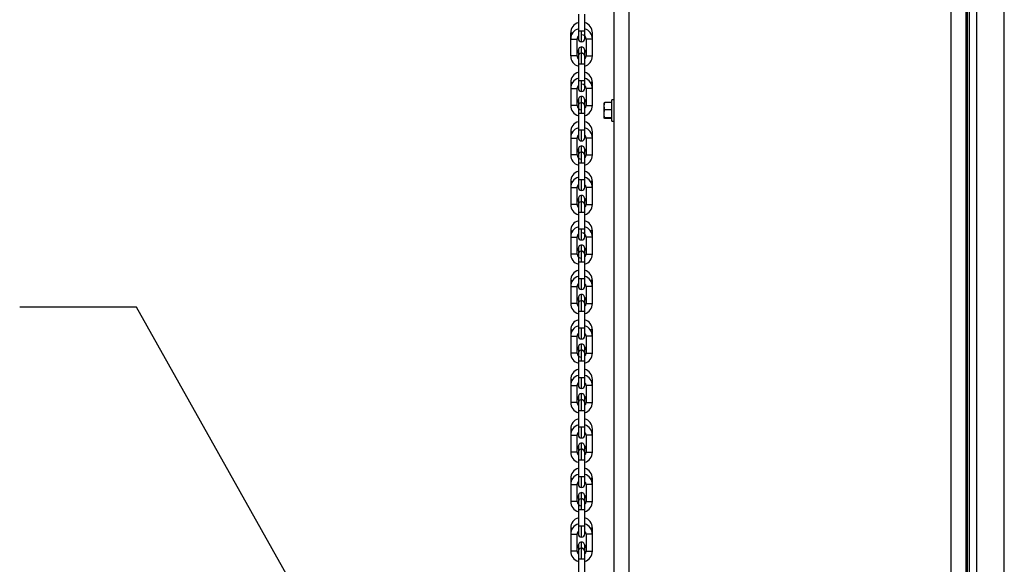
# Model space of a CAD drawing. Header units: inches. Extents: x 170 to 288, y 234 to 248.
# Tile 28 of 192: x 177.344 to 178.152, y 242.917 to 243.364. Entities that reach past the tile are written whole.
import ezdxf

# ---------------------------------------------------------------- set-up
doc = ezdxf.new("R2010")
doc.units = ezdxf.units.IN
doc.header["$LTSCALE"] = 0.25
doc.header["$MEASUREMENT"] = 0
doc.layers.add('ANNOTATIONS', color=1, linetype='Continuous')
doc.layers.add('SLIM E GUIDE MOTOR LH', color=7, linetype='Continuous')
doc.styles.add('ROMANS', font='Romans', dxfattribs={"height": 0.09375})
doc.styles.get("Standard").update_dxf_attribs({"font": 'romans.shx'})
doc.dimstyles.get("Standard").update_dxf_attribs({"dimscale": 60, "dimtxt": 0.0833, "dimasz": 0.0833, "dimexe": 0.0833, "dimexo": 0.04, "dimgap": 0.09, "dimtad": 0, "dimtih": 1, "dimtoh": 1, "dimdec": 4, "dimzin": 1, "dimdsep": 46, "dimlunit": 4, "dimtxsty": 'Standard', "dimcen": 0.09, "dimclrt": 150, "dimadec": 4, "dimazin": 2, "dimtfac": 1, "dimtdec": 0, "dimtofl": 0, "dimtmove": 0, "dimatfit": 3, "dimfxl": 1, "dimtolj": 1, "dimtzin": 0, "dimlwd": -1, "dimlwe": -1, "dimarcsym": 1})

msp = doc.modelspace()

# ---------------------------------------------------------------- linework, layer by layer
at = {"layer": 'SLIM E GUIDE MOTOR LH'}
for p, q in [((178.1519, 240.41151), (178.1519, 244.18872)), ((178.10812, 244.18111), (178.10812, 240.14778)), ((178.12042, 244.18111), (178.12042, 240.13944)), ((178.12057, 241.85683), (178.12057, 244.18111)), ((178.12169, 241.85683), (178.12169, 244.18111)), ((178.12327, 241.85683), (178.12327, 244.18111)), ((178.12332, 241.85683), (178.12332, 244.18111)), ((178.12945, 241.85609), (178.12945, 244.18111)), ((177.83142, 243.64778), (177.83142, 242.21778)), ((177.84372, 243.64778), (177.84372, 242.21778)), ((177.80224, 243.36848), (177.80224, 243.35457)), ((177.80749, 243.35457), (177.80749, 243.36848)), ((177.79594, 243.35315), (177.79594, 243.34815)), ((177.80224, 243.35457), (177.80224, 243.3484)), ((177.80749, 243.3484), (177.80749, 243.35457)), ((177.81379, 243.33424), (177.81379, 243.35315)), ((177.79594, 243.34815), (177.79594, 243.33424)), ((177.80119, 243.33424), (177.80119, 243.34815)), ((177.80854, 243.34815), (177.80854, 243.33424)), ((177.80487, 243.33652), (177.80487, 243.34161)), ((177.80487, 243.32782), (177.80487, 243.33661)), ((177.80749, 243.33899), (177.80749, 243.33907)), ((177.80749, 243.33449), (177.80749, 243.33899)), ((177.80224, 243.33518), (177.80224, 243.32782)), ((177.80224, 243.32782), (177.80224, 243.31391)), ((177.80749, 243.32782), (177.80749, 243.33398)), ((177.80749, 243.31391), (177.80749, 243.32782)), ((177.79595, 243.31249), (177.79595, 243.30749)), ((177.79595, 243.31249), (177.79751, 243.31249)), ((177.80224, 243.31391), (177.80224, 243.30774)), ((177.80749, 243.30774), (177.80749, 243.31391)), ((177.81379, 243.29357), (177.81379, 243.31249)), ((177.79595, 243.30749), (177.79595, 243.29357)), ((177.80119, 243.29357), (177.80119, 243.30749)), ((177.80854, 243.30749), (177.80854, 243.29357)), ((177.80487, 243.29586), (177.80487, 243.30095)), ((177.80487, 243.28715), (177.80487, 243.29595)), ((177.80749, 243.29833), (177.80749, 243.29841)), ((177.80749, 243.28715), (177.80749, 243.29833)), ((177.82398, 243.29599), (177.82342, 243.29567)), ((177.82342, 243.28322), (177.82342, 243.29569)), ((177.82975, 243.29599), (177.82398, 243.29599)), ((177.83142, 243.29811), (177.82975, 243.29811)), ((177.82975, 243.28078), (177.82975, 243.29811)), ((177.80224, 243.29336), (177.80224, 243.28715)), ((177.80224, 243.28715), (177.80225, 243.27324)), ((177.80749, 243.27324), (177.80749, 243.28715)), ((177.82398, 243.29009), (177.82342, 243.29304)), ((177.82975, 243.29009), (177.82398, 243.29009)), ((177.82398, 243.2829), (177.82342, 243.28322)), ((177.82975, 243.28354), (177.82398, 243.28354)), ((177.82975, 243.2829), (177.82398, 243.2829)), ((177.82975, 243.28078), (177.83142, 243.28078)), ((177.79595, 243.27183), (177.79595, 243.26682)), ((177.80225, 243.27324), (177.80225, 243.26708)), ((177.80749, 243.26708), (177.80749, 243.27324)), ((177.81379, 243.26682), (177.81379, 243.27183)), ((177.79595, 243.26682), (177.79595, 243.25291)), ((177.8012, 243.25291), (177.8012, 243.26682)), ((177.80854, 243.26682), (177.80854, 243.25291)), ((177.81379, 243.25291), (177.81379, 243.26682)), ((177.80487, 243.24649), (177.80487, 243.26029)), ((177.80749, 243.25775), (177.80749, 243.25767)), ((177.80749, 243.24649), (177.80749, 243.2572)), ((177.80225, 243.2527), (177.80225, 243.23258)), ((177.80749, 243.23258), (177.80749, 243.24649)), ((177.79595, 243.23117), (177.79595, 243.22616)), ((177.79595, 243.23117), (177.79751, 243.23117)), ((177.80749, 243.23258), (177.80487, 243.23258)), ((177.80749, 243.22641), (177.80749, 243.23258)), ((177.81379, 243.22616), (177.81379, 243.23117)), ((177.79595, 243.22616), (177.79595, 243.21225)), ((177.8012, 243.21225), (177.8012, 243.22616)), ((177.80854, 243.22616), (177.80854, 243.21225)), ((177.81379, 243.21225), (177.81379, 243.22616)), ((177.80487, 243.21466), (177.80487, 243.21963)), ((177.80487, 243.20583), (177.80487, 243.21462)), ((177.80749, 243.21709), (177.80749, 243.217)), ((177.8075, 243.20583), (177.8075, 243.2152)), ((177.8075, 243.19192), (177.8075, 243.20583)), ((177.79595, 243.19051), (177.79595, 243.1855)), ((177.79595, 243.19051), (177.79751, 243.19051)), ((177.80487, 243.19192), (177.80225, 243.19192)), ((177.80487, 243.18313), (177.80487, 243.19192)), ((177.8075, 243.18575), (177.8075, 243.19192)), ((177.81379, 243.1855), (177.81379, 243.19051)), ((177.79595, 243.1855), (177.79595, 243.17159)), ((177.8012, 243.17159), (177.8012, 243.1855)), ((177.80855, 243.1855), (177.80855, 243.17159)), ((177.81379, 243.17159), (177.81379, 243.1855)), ((177.80225, 243.17634), (177.80225, 243.17017)), ((177.80487, 243.17388), (177.80487, 243.17897)), ((177.80487, 243.16517), (177.80487, 243.17396)), ((177.8075, 243.17634), (177.80749, 243.17643)), ((177.8075, 243.16517), (177.8075, 243.1736)), ((177.80487, 243.16517), (177.8075, 243.16517)), ((177.8075, 243.15126), (177.8075, 243.16517)), ((177.79595, 243.14984), (177.79595, 243.14484)), ((177.79595, 243.14984), (177.79751, 243.14984)), ((177.80673, 243.15126), (177.80225, 243.15126)), ((177.80487, 243.14247), (177.80487, 243.15126)), ((177.8075, 243.14509), (177.8075, 243.15126)), ((177.8138, 243.14484), (177.8138, 243.14984)), ((177.79595, 243.14484), (177.79595, 243.13093)), ((177.8012, 243.13093), (177.8012, 243.14484)), ((177.80855, 243.14484), (177.80855, 243.13093)), ((177.8138, 243.13093), (177.8138, 243.14484)), ((177.80225, 243.13568), (177.80225, 243.12841)), ((177.80487, 243.12451), (177.80487, 243.13831)), ((177.8075, 243.13568), (177.80749, 243.13577)), ((177.8075, 243.12451), (177.8075, 243.13187)), ((177.80225, 243.12451), (177.80487, 243.12451)), ((177.8075, 243.1106), (177.8075, 243.12451)), ((177.79595, 243.10918), (177.79595, 243.10418)), ((177.80487, 243.10181), (177.80487, 243.1106)), ((177.8075, 243.10443), (177.8075, 243.1106)), ((177.8138, 243.10418), (177.8138, 243.10918)), ((177.79595, 243.10418), (177.79595, 243.09027)), ((177.8012, 243.09027), (177.8012, 243.10418)), ((177.80855, 243.10418), (177.80855, 243.09027)), ((177.8138, 243.09027), (177.8138, 243.10418)), ((177.80487, 243.09268), (177.80487, 243.09764)), ((177.8075, 243.0951), (177.8075, 243.09502)), ((177.80487, 243.08385), (177.80487, 243.09264)), ((177.8075, 243.08385), (177.8075, 243.09006)), ((177.80225, 243.08385), (177.80588, 243.08385)), ((177.8075, 243.06994), (177.8075, 243.08385)), ((177.79595, 243.06852), (177.79595, 243.06352)), ((177.80487, 243.06114), (177.80487, 243.06994)), ((177.8075, 243.06377), (177.8075, 243.06994)), ((177.8138, 243.06352), (177.8138, 243.06852)), ((177.79595, 243.06352), (177.79595, 243.04961)), ((177.8012, 243.04961), (177.8012, 243.06352)), ((177.80855, 243.06352), (177.80855, 243.04961)), ((177.8138, 243.04961), (177.8138, 243.06352)), ((177.80487, 243.05202), (177.80487, 243.05698)), ((177.8075, 243.05444), (177.8075, 243.05436)), ((177.80487, 243.04319), (177.80487, 243.05198)), ((177.8075, 243.02928), (177.8075, 243.04939)), ((177.80225, 243.04319), (177.80673, 243.04319)), ((177.80487, 243.02048), (177.80487, 243.02928)), ((177.8075, 243.02928), (177.80487, 243.02928)), ((177.79595, 243.02786), (177.79595, 243.02286)), ((177.79595, 243.02786), (177.79751, 243.02786)), ((177.79595, 243.02286), (177.79595, 243.00894)), ((177.8012, 243.00894), (177.8012, 243.02286)), ((177.80855, 243.02286), (177.80855, 243.00894)), ((177.8138, 243.02286), (177.8138, 243.02786)), ((177.8138, 243.00894), (177.8138, 243.02286)), ((177.80487, 243.00252), (177.80487, 243.01565)), ((177.8075, 243.01378), (177.8075, 243.0137)), ((177.80225, 243.00252), (177.80225, 242.98292)), ((177.80302, 243.00252), (177.8075, 243.00252)), ((177.80487, 242.98861), (177.80225, 242.98861)), ((177.80487, 242.97982), (177.80487, 242.98861)), ((177.79595, 242.9872), (177.79595, 242.98219)), ((177.79595, 242.9872), (177.79751, 242.9872)), ((177.79595, 242.98219), (177.79595, 242.96828)), ((177.8012, 242.96828), (177.8012, 242.98219)), ((177.80855, 242.98219), (177.80855, 242.96828)), ((177.8138, 242.98219), (177.8138, 242.9872)), ((177.8138, 242.96828), (177.8138, 242.98219)), ((177.8075, 242.97312), (177.8075, 242.97304)), ((177.8075, 242.96687), (177.8075, 242.97304)), ((177.80487, 242.96186), (177.80487, 242.97066)), ((177.8075, 242.94559), (177.8075, 242.96622)), ((177.80225, 242.96186), (177.80225, 242.94178)), ((177.80487, 242.96186), (177.8075, 242.96186)), ((177.80588, 242.94795), (177.80225, 242.94795)), ((177.80487, 242.93916), (177.80487, 242.94795)), ((177.79595, 242.94654), (177.79595, 242.92762)), ((177.79595, 242.94654), (177.79751, 242.94654)), ((177.8012, 242.92762), (177.8012, 242.94153)), ((177.80855, 242.94153), (177.80855, 242.92762)), ((177.8138, 242.94153), (177.8138, 242.94654)), ((177.8138, 242.92762), (177.8138, 242.94153)), ((177.80225, 242.93237), (177.80225, 242.9212)), ((177.8075, 242.93237), (177.8075, 242.93246)), ((177.8075, 242.92788), (177.8075, 242.93237)), ((177.80487, 242.9212), (177.80487, 242.92999)), ((177.8075, 242.9251), (177.8075, 242.92737)), ((177.8075, 242.90493), (177.8075, 242.92463)), ((177.80225, 242.9212), (177.80225, 242.90729)), ((177.80225, 242.9212), (177.80487, 242.9212))]:
    msp.add_line(p, q, dxfattribs=at)
at = {"layer": 'SLIM E GUIDE MOTOR LH', "flags": 128}
for points in [[(177.79594, 243.35315), (177.79614, 243.35315), (177.79751, 243.35315)], [(177.80487, 243.35457), (177.80386, 243.35457), (177.80301, 243.35457), (177.80224, 243.35457)], [(177.80487, 243.34577), (177.80487, 243.34835), (177.80487, 243.34968), (177.80487, 243.35457)], [(177.80749, 243.35457), (177.80587, 243.35457), (177.80487, 243.35457)], [(177.79594, 243.34815), (177.79614, 243.34815), (177.79857, 243.34815), (177.79957, 243.34815), (177.80099, 243.34815), (177.80119, 243.34815)], [(177.81379, 243.34815), (177.81217, 243.34815), (177.81117, 243.34815), (177.80931, 243.34815), (177.80874, 243.34815), (177.80854, 243.34815)], [(177.80224, 243.33899), (177.80224, 243.33625), (177.80224, 243.33518)], [(177.80487, 243.33661), (177.80587, 243.33641), (177.80671, 243.33586)], [(177.80119, 243.33424), (177.80099, 243.33424), (177.79857, 243.33424), (177.79756, 243.33424), (177.79594, 243.33424)], [(177.80224, 243.32782), (177.80386, 243.32782), (177.80487, 243.32782)], [(177.80487, 243.32782), (177.80672, 243.32782), (177.80729, 243.32782), (177.80749, 243.32782)], [(177.80854, 243.33424), (177.80874, 243.33424), (177.80931, 243.33424), (177.81117, 243.33424), (177.81217, 243.33424), (177.81379, 243.33424)], [(177.80487, 243.31391), (177.80386, 243.31391), (177.80224, 243.31391)], [(177.80487, 243.30511), (177.80487, 243.30659), (177.80487, 243.30769), (177.80487, 243.31391)], [(177.80749, 243.31391), (177.80729, 243.31391), (177.80672, 243.31391), (177.80487, 243.31391)], [(177.81379, 243.31249), (177.81359, 243.31249), (177.81302, 243.31249), (177.81223, 243.31249)], [(177.79595, 243.30749), (177.79671, 243.30749), (177.79757, 243.30749), (177.79857, 243.30749), (177.79957, 243.30749), (177.80119, 243.30749)], [(177.81379, 243.30749), (177.81302, 243.30749), (177.81217, 243.30749), (177.81016, 243.30749), (177.80931, 243.30749), (177.80854, 243.30749)], [(177.80224, 243.29833), (177.80224, 243.29452), (177.80224, 243.29336)], [(177.80487, 243.29595), (177.80587, 243.29575), (177.80671, 243.2952)], [(177.80119, 243.29357), (177.79957, 243.29357), (177.79857, 243.29357), (177.79757, 243.29357), (177.79671, 243.29357), (177.79595, 243.29357)], [(177.80224, 243.28715), (177.80244, 243.28715), (177.80301, 243.28715), (177.80487, 243.28715)], [(177.80487, 243.28715), (177.80587, 243.28715), (177.80749, 243.28715)], [(177.80854, 243.29357), (177.80931, 243.29357), (177.81016, 243.29357), (177.81217, 243.29357), (177.81302, 243.29357), (177.81379, 243.29357)], [(177.79595, 243.27183), (177.79615, 243.27183), (177.79671, 243.27183), (177.79751, 243.27183)], [(177.80487, 243.27324), (177.80301, 243.27324), (177.80244, 243.27324), (177.80225, 243.27324)], [(177.80487, 243.26445), (177.80487, 243.26512), (177.80487, 243.26593), (177.80487, 243.27324)], [(177.80749, 243.27324), (177.80587, 243.27324), (177.80487, 243.27324)], [(177.79595, 243.26682), (177.79757, 243.26682), (177.79857, 243.26682), (177.80043, 243.26682), (177.801, 243.26682), (177.8012, 243.26682)], [(177.81379, 243.26682), (177.81359, 243.26682), (177.81302, 243.26682), (177.81117, 243.26682), (177.81016, 243.26682), (177.80854, 243.26682)], [(177.80225, 243.25767), (177.80225, 243.25386), (177.80225, 243.2527)], [(177.80487, 243.25529), (177.80587, 243.25509), (177.80671, 243.25453)], [(177.80749, 243.2572), (177.80749, 243.25755), (177.80749, 243.25767)], [(177.8012, 243.25291), (177.801, 243.25291), (177.80043, 243.25291), (177.79857, 243.25291), (177.79757, 243.25291), (177.79595, 243.25291)], [(177.80225, 243.24649), (177.80301, 243.24649), (177.80387, 243.24649), (177.80587, 243.24649)], [(177.80587, 243.24649), (177.80673, 243.24649), (177.80749, 243.24649)], [(177.80854, 243.25291), (177.81016, 243.25291), (177.81117, 243.25291), (177.81302, 243.25291), (177.81359, 243.25291), (177.81379, 243.25291)], [(177.80225, 243.23258), (177.80225, 243.23138), (177.80225, 243.22641)], [(177.80487, 243.23258), (177.80387, 243.23258), (177.80225, 243.23258)], [(177.80487, 243.22379), (177.80487, 243.22396), (177.80487, 243.23258)], [(177.81379, 243.23117), (177.81359, 243.23117), (177.81223, 243.23117)], [(177.79595, 243.22616), (177.79958, 243.22616), (177.80043, 243.22616), (177.8012, 243.22616)], [(177.81379, 243.22616), (177.81117, 243.22616), (177.81017, 243.22616), (177.80854, 243.22616)], [(177.80225, 243.217), (177.80225, 243.21204), (177.80225, 243.21084)], [(177.80487, 243.21462), (177.80587, 243.21442), (177.80671, 243.21387)], [(177.8075, 243.2152), (177.80749, 243.21596), (177.80749, 243.217)], [(177.8012, 243.21225), (177.79757, 243.21225), (177.79672, 243.21225), (177.79595, 243.21225)], [(177.80225, 243.212), (177.80225, 243.21153), (177.80225, 243.21096)], [(177.80225, 243.21096), (177.80225, 243.19072), (177.80225, 243.18956), (177.80225, 243.18575)], [(177.80854, 243.21225), (177.81303, 243.21225), (177.81359, 243.21225), (177.81379, 243.21225)], [(177.80225, 243.20583), (177.80301, 243.20583), (177.80387, 243.20583), (177.8075, 243.20583)], [(177.8075, 243.19192), (177.80588, 243.19192), (177.80487, 243.19192)], [(177.81379, 243.19051), (177.81359, 243.19051), (177.81223, 243.19051)], [(177.79595, 243.1855), (177.79615, 243.1855), (177.801, 243.1855), (177.8012, 243.1855)], [(177.81379, 243.1855), (177.81217, 243.1855), (177.81117, 243.1855), (177.80855, 243.1855)], [(177.80487, 243.17396), (177.80588, 243.17376), (177.80671, 243.17321)], [(177.8075, 243.1736), (177.8075, 243.17454), (177.8075, 243.17634)], [(177.8012, 243.17159), (177.79857, 243.17159), (177.79757, 243.17159), (177.79595, 243.17159)], [(177.80225, 243.1703), (177.80225, 243.16953)], [(177.80225, 243.16953), (177.80225, 243.15006), (177.80225, 243.1489), (177.80225, 243.14509)], [(177.80855, 243.17159), (177.80875, 243.17159), (177.80931, 243.17159), (177.81379, 243.17159)], [(177.80225, 243.16517), (177.80387, 243.16517), (177.80487, 243.16517)], [(177.8075, 243.15126), (177.8073, 243.15126), (177.80673, 243.15126)], [(177.8138, 243.14984), (177.81303, 243.14984), (177.81223, 243.14984)], [(177.79595, 243.14484), (177.79672, 243.14484), (177.79757, 243.14484), (177.8012, 243.14484)], [(177.8138, 243.14484), (177.81303, 243.14484), (177.81218, 243.14484), (177.80855, 243.14484)], [(177.80487, 243.1333), (177.80588, 243.1331), (177.80671, 243.13255)], [(177.8075, 243.13187), (177.8075, 243.13294), (177.8075, 243.13568)], [(177.8012, 243.13093), (177.79958, 243.13093), (177.79857, 243.13093), (177.79595, 243.13093)], [(177.80225, 243.12887), (177.80225, 243.12794)], [(177.80225, 243.12794), (177.80225, 243.10824), (177.80225, 243.10717), (177.80225, 243.10443)], [(177.80855, 243.13093), (177.80932, 243.13093), (177.81017, 243.13093), (177.8138, 243.13093)], [(177.80487, 243.12451), (177.80588, 243.12451), (177.8075, 243.12451)], [(177.79595, 243.10918), (177.79615, 243.10918), (177.79672, 243.10918), (177.79751, 243.10918)], [(177.8075, 243.1106), (177.80302, 243.1106), (177.80245, 243.1106), (177.80225, 243.1106)], [(177.8138, 243.10918), (177.81303, 243.10918), (177.81223, 243.10918)], [(177.79595, 243.10418), (177.79757, 243.10418), (177.79857, 243.10418), (177.8012, 243.10418)], [(177.8138, 243.10418), (177.8136, 243.10418), (177.81303, 243.10418), (177.80855, 243.10418)], [(177.80225, 243.09502), (177.80225, 243.08727), (177.80225, 243.08621)], [(177.8075, 243.09006), (177.8075, 243.09121), (177.8075, 243.09502)], [(177.8012, 243.09027), (177.801, 243.09027), (177.80043, 243.09027), (177.79595, 243.09027)], [(177.80225, 243.08621), (177.80225, 243.06651), (177.80225, 243.06558)], [(177.80487, 243.09264), (177.80588, 243.09244), (177.80671, 243.09189)], [(177.80855, 243.09027), (177.81017, 243.09027), (177.81117, 243.09027), (177.8138, 243.09027)], [(177.80588, 243.08385), (177.80673, 243.08385), (177.8075, 243.08385)], [(177.79595, 243.06852), (177.79615, 243.06852), (177.79751, 243.06852)], [(177.8075, 243.06994), (177.80387, 243.06994), (177.80302, 243.06994), (177.80225, 243.06994)], [(177.79595, 243.06352), (177.79857, 243.06352), (177.79958, 243.06352), (177.8012, 243.06352)], [(177.80225, 243.06603), (177.80225, 243.06558), (177.80225, 243.06377)], [(177.8138, 243.06352), (177.81017, 243.06352), (177.80932, 243.06352), (177.80855, 243.06352)], [(177.80225, 243.05436), (177.80225, 243.04555), (177.80225, 243.04439)], [(177.8075, 243.04939), (177.8075, 243.05055), (177.8075, 243.05436)], [(177.8012, 243.04961), (177.79672, 243.04961), (177.79615, 243.04961), (177.79595, 243.04961)], [(177.80225, 243.04439), (177.80225, 243.02491), (177.80225, 243.02415)], [(177.80487, 243.05198), (177.80588, 243.05178), (177.80671, 243.05123)], [(177.80855, 243.04961), (177.81117, 243.04961), (177.81218, 243.04961), (177.8138, 243.04961)], [(177.80673, 243.04319), (177.8073, 243.04319), (177.8075, 243.04319)], [(177.80487, 243.02928), (177.80387, 243.02928), (177.80225, 243.02928)], [(177.8075, 243.02311), (177.8075, 243.02807), (177.8075, 243.02928)], [(177.79595, 243.02286), (177.79958, 243.02286), (177.80043, 243.02286), (177.8012, 243.02286)], [(177.80225, 243.02415), (177.80225, 243.02311)], [(177.8138, 243.02286), (177.81117, 243.02286), (177.81017, 243.02286), (177.80855, 243.02286)], [(177.80225, 243.0137), (177.80225, 243.00373), (177.80225, 243.00252)], [(177.80487, 243.01565), (177.80487, 243.01615), (177.80487, 243.01632)], [(177.8075, 243.00753), (177.8075, 243.00873), (177.8075, 243.0137)], [(177.8012, 243.00894), (177.79757, 243.00894), (177.79672, 243.00894), (177.79595, 243.00894)], [(177.80487, 243.01132), (177.80588, 243.01112), (177.80671, 243.01057)], [(177.8075, 243.00765), (177.8075, 243.00822), (177.8075, 243.00869)], [(177.8075, 242.98245), (177.8075, 242.98625), (177.8075, 242.98741), (177.8075, 243.00765)], [(177.80855, 243.00894), (177.81218, 243.00894), (177.81303, 243.00894), (177.8138, 243.00894)], [(177.80225, 243.00252), (177.80245, 243.00252), (177.80302, 243.00252)], [(177.8075, 242.98861), (177.80588, 242.98861), (177.80487, 242.98861)], [(177.79595, 242.98219), (177.80043, 242.98219), (177.801, 242.98219), (177.8012, 242.98219)], [(177.80225, 242.98292), (177.80225, 242.98256)], [(177.80225, 242.98256), (177.80225, 242.98245)], [(177.8138, 242.98219), (177.81218, 242.98219), (177.81117, 242.98219), (177.80855, 242.98219)], [(177.8138, 242.9872), (177.8136, 242.9872), (177.81223, 242.9872)], [(177.80225, 242.97304), (177.80225, 242.96307), (177.80225, 242.96186)], [(177.80487, 242.9707), (177.80487, 242.97418), (177.80487, 242.97499), (177.80487, 242.97566)], [(177.8012, 242.96828), (177.79857, 242.96828), (177.79757, 242.96828), (177.79595, 242.96828)], [(177.80487, 242.97066), (177.80588, 242.97046), (177.80671, 242.9699)], [(177.8075, 242.96622), (177.8075, 242.96699)], [(177.80855, 242.96828), (177.80875, 242.96828), (177.8138, 242.96828)], [(177.80225, 242.96186), (177.80387, 242.96186), (177.80487, 242.96186)], [(177.8075, 242.94795), (177.80673, 242.94795), (177.80588, 242.94795)], [(177.79595, 242.94153), (177.79615, 242.94153), (177.79672, 242.94153), (177.8012, 242.94153)], [(177.8075, 242.94178), (177.8075, 242.94453), (177.8075, 242.94559)], [(177.8138, 242.94153), (177.81303, 242.94153), (177.81218, 242.94153), (177.80855, 242.94153)], [(177.8138, 242.94654), (177.81303, 242.94654), (177.81224, 242.94654)], [(177.80487, 242.93003), (177.80487, 242.93242), (177.80487, 242.93352), (177.80487, 242.935)], [(177.8012, 242.92762), (177.79958, 242.92762), (177.79858, 242.92762), (177.79595, 242.92762)], [(177.80487, 242.92999), (177.80588, 242.92979), (177.80671, 242.92924)], [(177.8075, 242.92463), (177.8075, 242.92556)], [(177.80855, 242.92762), (177.80932, 242.92762), (177.81017, 242.92762), (177.8138, 242.92762)], [(177.80487, 242.9212), (177.80588, 242.9212), (177.8075, 242.9212)]]:
    msp.add_lwpolyline(points, dxfattribs=at)
at = {"layer": 'SLIM E GUIDE MOTOR LH'}
for centre, radius, start, end in [((177.80474, 243.35315), 0.00879, 106.47497, 180.00086), ((177.805, 243.35315), 0.00879, 0.00086, 73.52675), ((177.80474, 243.34815), 0.00879, 106.47497, 180.00086), ((177.805, 243.34815), 0.00354, 0.00086, 90.00086), ((177.805, 243.34815), 0.00879, 0.00086, 73.52675), ((177.80474, 243.34815), 0.00354, 134.72506, 180.00086), ((177.80487, 243.3484), 0.00262, 180.00086, 0.00084), ((177.80474, 243.33924), 0.00354, 180.00086, 244.81897), ((177.80487, 243.33899), 0.00262, 0.00086, 180.00088), ((177.80487, 243.33398), 0.00262, 0.00086, 180.00088), ((177.80487, 243.33398), 0.00262, 0.00086, 45.52417), ((177.805, 243.33924), 0.00354, 314.72478, 0.00086), ((177.80474, 243.33424), 0.00879, 180.00086, 253.52675), ((177.80474, 243.33424), 0.00354, 180.00086, 225.27708), ((177.805, 243.33424), 0.00354, 314.72671, 0.00086), ((177.805, 243.33424), 0.00879, 286.47497, 0.00086), ((177.80474, 243.31249), 0.00879, 106.47497, 180.00086), ((177.805, 243.31249), 0.00879, 0.00086, 73.52675), ((177.80474, 243.30749), 0.00879, 106.47497, 180.00086), ((177.805, 243.30749), 0.00354, 0.00086, 90.00086), ((177.805, 243.30749), 0.00879, 0.00086, 73.52675), ((177.80474, 243.30749), 0.00354, 134.72459, 180.00086), ((177.80487, 243.30774), 0.00262, 180.00086, 0.00084), ((177.80474, 243.29858), 0.00354, 180.00086, 225.27638), ((177.80487, 243.29833), 0.00262, 0.00086, 180.00088), ((177.80487, 243.29332), 0.00262, 0.00086, 180.00088), ((177.80487, 243.29332), 0.00262, 0.00086, 45.52417), ((177.805, 243.29858), 0.00354, 314.72577, 0.00086), ((177.80474, 243.29357), 0.00879, 180.00086, 253.52675), ((177.80474, 243.29357), 0.00354, 180.00086, 270.00086), ((177.805, 243.29357), 0.00354, 314.72631, 0.00086), ((177.805, 243.29357), 0.00879, 286.47497, 0.00086), ((177.80474, 243.27183), 0.00879, 106.47497, 180.00086), ((177.805, 243.27183), 0.00879, 0.00086, 73.52675), ((177.80474, 243.26682), 0.00879, 106.47497, 180.00086), ((177.805, 243.26682), 0.00879, 0.00086, 73.52675), ((177.80474, 243.26682), 0.00354, 134.72527, 180.00086), ((177.80487, 243.26708), 0.00262, 180.00086, 0.00084), ((177.805, 243.26682), 0.00354, 0.00086, 45.27537), ((177.80474, 243.25792), 0.00354, 180.00086, 244.81454), ((177.80487, 243.25767), 0.00262, 0.00086, 180.00088), ((177.80487, 243.25266), 0.00262, 0.00086, 180.00088), ((177.80487, 243.25266), 0.00262, 0.00086, 45.52417), ((177.805, 243.25792), 0.00354, 314.72459, 0.00086), ((177.80474, 243.25291), 0.00879, 180.00086, 253.52675), ((177.80474, 243.25291), 0.00354, 180.00086, 270.00086), ((177.805, 243.25291), 0.00354, 314.72701, 0.00086), ((177.805, 243.25291), 0.00879, 286.47497, 0.00086), ((177.80474, 243.23117), 0.00879, 106.47497, 180.00086), ((177.805, 243.23117), 0.00879, 0.00086, 73.52675), ((177.80474, 243.22616), 0.00879, 106.47497, 180.00086), ((177.805, 243.22616), 0.00879, 0.00086, 73.52675), ((177.80474, 243.22616), 0.00354, 134.72578, 180.00086), ((177.80487, 243.22641), 0.00262, 180.00086, 0.00084), ((177.805, 243.22616), 0.00354, 0.00086, 45.27746), ((177.80474, 243.21726), 0.00354, 180.00086, 244.81831), ((177.80487, 243.217), 0.00262, 0.00086, 180.00088), ((177.80487, 243.212), 0.00262, 0.00086, 180.00088), ((177.805, 243.21726), 0.00354, 314.72542, 0.00086), ((177.80474, 243.21225), 0.00879, 180.00086, 253.52675), ((177.80474, 243.21225), 0.00354, 180.00086, 225.27677), ((176.95872, 243.21075), 0.84353, 359.93097, 0.08485), ((177.80487, 243.212), 0.00262, 0.00086, 45.52417), ((177.805, 243.21225), 0.00354, 314.726, 0.00086), ((177.805, 243.21225), 0.00879, 286.47497, 0.00086), ((177.80474, 243.19051), 0.00879, 106.47497, 180.00086), ((177.805, 243.19051), 0.00879, 0.00086, 73.52675), ((177.80474, 243.1855), 0.00879, 106.47497, 180.00086), ((177.805, 243.1855), 0.00879, 0.00086, 73.52675), ((177.80474, 243.1855), 0.00354, 134.72482, 180.00086), ((177.80487, 243.18575), 0.00262, 180.00086, 0.00084), ((177.805, 243.1855), 0.00354, 0.00086, 90.00086), ((177.80474, 243.1766), 0.00354, 180.00086, 225.27456), ((177.80487, 243.17634), 0.00262, 0.00086, 180.00088), ((177.80487, 243.17134), 0.00262, 0.00086, 180.00088), ((177.805, 243.1766), 0.00354, 314.72514, 0.00086), ((177.80474, 243.17159), 0.00879, 180.00086, 253.52675), ((177.80474, 243.17159), 0.00354, 180.00086, 270.00086), ((177.80487, 243.17134), 0.00262, 0.00086, 45.52417), ((177.805, 243.17159), 0.00354, 314.72706, 0.00086), ((177.805, 243.17159), 0.00879, 286.47497, 0.00086), ((177.80474, 243.14984), 0.00879, 106.47497, 180.00086), ((177.805, 243.14984), 0.00879, 0.00086, 73.52675), ((177.80474, 243.14484), 0.00879, 106.47497, 180.00086), ((177.805, 243.14484), 0.00879, 0.00086, 73.52675), ((177.80474, 243.14484), 0.00354, 134.72482, 180.00086), ((177.80487, 243.14509), 0.00262, 180.00086, 0.00084), ((177.805, 243.14484), 0.00354, 0.00086, 45.27546), ((177.80474, 243.13593), 0.00354, 180.00086, 225.27741), ((177.80487, 243.13568), 0.00262, 0.00086, 180.00088), ((177.80487, 243.13068), 0.00262, 0.00086, 180.00088), ((177.805, 243.13593), 0.00354, 314.72406, 0.00086), ((177.80474, 243.13093), 0.00879, 180.00086, 253.52675), ((177.80474, 243.13093), 0.00354, 180.00086, 225.27654), ((177.80487, 243.13068), 0.00262, 0.00086, 45.52417), ((177.805, 243.13093), 0.00354, 314.72578, 0.00086), ((177.805, 243.13093), 0.00879, 286.47497, 0.00086), ((177.80474, 243.10918), 0.00879, 106.47497, 180.00086), ((177.805, 243.10918), 0.00879, 0.00086, 73.52675), ((177.80474, 243.10418), 0.00879, 106.47497, 180.00086), ((177.805, 243.10418), 0.00879, 0.00086, 73.52675), ((177.80474, 243.10418), 0.00354, 134.72538, 180.00086), ((177.80487, 243.10443), 0.00262, 180.00086, 0.00084), ((177.805, 243.10418), 0.00354, 0.00086, 45.27659), ((177.80474, 243.09527), 0.00354, 180.00086, 225.27517), ((177.80487, 243.09502), 0.00262, 0.00086, 180.00088), ((177.805, 243.09527), 0.00354, 314.72577, 0.00086), ((177.80474, 243.09027), 0.00879, 180.00086, 253.52675), ((177.80474, 243.09027), 0.00354, 180.00086, 270.00086), ((177.80487, 243.09002), 0.00262, 0.00086, 180.00088), ((177.80487, 243.09002), 0.00262, 0.00086, 45.52417), ((177.805, 243.09027), 0.00354, 314.7275, 0.00086), ((177.805, 243.09027), 0.00879, 286.47497, 0.00086), ((177.80474, 243.06852), 0.00879, 106.47497, 180.00086), ((177.805, 243.06852), 0.00879, 0.00086, 73.52675), ((177.80474, 243.06352), 0.00879, 106.47497, 180.00086), ((177.805, 243.06352), 0.00879, 0.00086, 73.52675), ((177.80474, 243.06352), 0.00354, 134.72578, 180.00086), ((177.80487, 243.06377), 0.00262, 180.00086, 0.00084), ((177.805, 243.06352), 0.00354, 0.00086, 45.27472), ((177.80474, 243.05461), 0.00354, 180.00086, 244.82048), ((177.80487, 243.05436), 0.00262, 0.00086, 180.00088), ((177.805, 243.05461), 0.00354, 314.7251, 0.00086), ((177.80474, 243.04961), 0.00879, 180.00086, 253.52675), ((177.80474, 243.04961), 0.00354, 180.00086, 225.2751), ((177.80487, 243.04935), 0.00262, 0.00086, 180.00088), ((177.80487, 243.04935), 0.00262, 0.00086, 45.52417), ((177.805, 243.04961), 0.00354, 314.72578, 0.00086), ((177.805, 243.04961), 0.00879, 286.47497, 0.00086), ((177.80474, 243.02786), 0.00879, 106.47497, 180.00086), ((177.805, 243.02786), 0.00879, 0.00086, 73.52675), ((177.80474, 243.02286), 0.00879, 106.47497, 180.00086), ((177.805, 243.02286), 0.00879, 0.00086, 73.52675), ((177.80474, 243.02286), 0.00354, 134.72578, 180.00086), ((177.80487, 243.02311), 0.00262, 180.00086, 0.00084), ((177.805, 243.02286), 0.00354, 0.00086, 45.27696), ((177.80474, 243.01395), 0.00354, 180.00086, 225.27508), ((177.80487, 243.0137), 0.00262, 0.00086, 180.00088), ((177.805, 243.01395), 0.00354, 314.72577, 0.00086), ((177.80474, 243.00894), 0.00879, 180.00086, 253.52675), ((177.80474, 243.00894), 0.00354, 180.00086, 225.27721), ((177.80487, 243.00869), 0.00262, 0.00086, 180.00088), ((177.80487, 243.00869), 0.00262, 0.00086, 45.52417), ((177.805, 243.00894), 0.00354, 314.72716, 0.00086), ((177.805, 243.00894), 0.00879, 286.47497, 0.00086), ((177.80474, 242.9872), 0.00879, 106.47497, 180.00086), ((177.80474, 242.98219), 0.00879, 106.47497, 180.00086), ((177.80501, 242.9872), 0.00879, 0.00086, 73.52675), ((177.80501, 242.98219), 0.00879, 0.00086, 73.52675), ((177.80474, 242.98219), 0.00354, 134.72501, 180.00086), ((177.80487, 242.98245), 0.00262, 180.00086, 0.00084), ((177.80501, 242.98219), 0.00354, 0.00086, 45.27542), ((177.80474, 242.97329), 0.00354, 180.00086, 225.27697), ((177.80487, 242.97304), 0.00262, 0.00086, 180.00088), ((177.80501, 242.97329), 0.00354, 314.72577, 0.00086), ((177.80474, 242.96828), 0.00879, 180.00086, 253.52675), ((177.80474, 242.96828), 0.00354, 180.00086, 270.00086), ((177.80487, 242.96803), 0.00262, 0.00086, 180.00088), ((177.80487, 242.96803), 0.00262, 0.00086, 45.52417), ((177.80501, 242.96828), 0.00354, 314.72678, 0.00086), ((177.80501, 242.96828), 0.00879, 286.47497, 0.00086), ((177.80474, 242.94654), 0.00879, 106.47497, 180.00086), ((177.80474, 242.94153), 0.00879, 106.47497, 180.00086), ((177.80501, 242.94654), 0.00879, 0.00086, 73.52675), ((177.80501, 242.94153), 0.00879, 0.00086, 73.52675), ((177.80474, 242.94153), 0.00354, 134.72578, 180.00086), ((177.80487, 242.94178), 0.00262, 180.00086, 0.00084), ((177.80501, 242.94153), 0.00354, 0.00086, 45.27558), ((177.80474, 242.93263), 0.00354, 180.00086, 225.27731), ((177.80487, 242.93237), 0.00262, 0.00086, 180.00088), ((177.80501, 242.93263), 0.00354, 314.72498, 0.00086), ((177.80474, 242.92762), 0.00879, 180.00086, 253.52675), ((177.80474, 242.92762), 0.00354, 180.00086, 225.27782), ((177.80487, 242.92737), 0.00262, 0.00086, 180.00088), ((177.80487, 242.92737), 0.00262, 0.00086, 45.52417), ((177.80501, 242.92762), 0.00354, 314.72578, 0.00086), ((177.80501, 242.92762), 0.00879, 286.47497, 0.00086)]:
    msp.add_arc(centre, radius, start, end, dxfattribs=at)
for points, knots in [([(177.82342, 243.29304), (177.82342, 243.29311), (177.82343, 243.2941), (177.82371, 243.29508), (177.82398, 243.29599)], [0, 0, 0, 0, 0.070203, 1, 1, 1, 1]), ([(177.82342, 243.28681), (177.82343, 243.28711), (177.82346, 243.28822), (177.82376, 243.2893), (177.82398, 243.29009)], [0, 0, 0, 0, 0.268637, 1, 1, 1, 1]), ([(177.82398, 243.28354), (177.82389, 243.28381), (177.82356, 243.28488), (177.82348, 243.28599), (177.82342, 243.28681)], [0, 0, 0, 0, 0.257543, 1, 1, 1, 1]), ([(177.82342, 243.28322), (177.82342, 243.28323), (177.82343, 243.28334), (177.82371, 243.28344), (177.82398, 243.28354)], [0, 0, 0, 0, 0.070197, 1, 1, 1, 1])]:
    msp.add_open_spline(points, degree=3, knots=knots, dxfattribs=at)

# ---------------------------------------------------------------- leaders
at = {"layer": 'ANNOTATIONS', "has_arrowhead": 0}
msp.add_leader([(177.64242, 242.76694), (177.43947, 243.12787), (177.34367, 243.12787)], dimstyle='Standard', override={"dimtxt": 0.09375, "dimasz": 0.09375, "dimexe": 0.046875, "dimgap": 0.09, "dimtad": 0, "dimtih": 0, "dimtoh": 0, "dimtxsty": 'ROMANS'}, dxfattribs=at)

doc.saveas('drawing.dxf')
